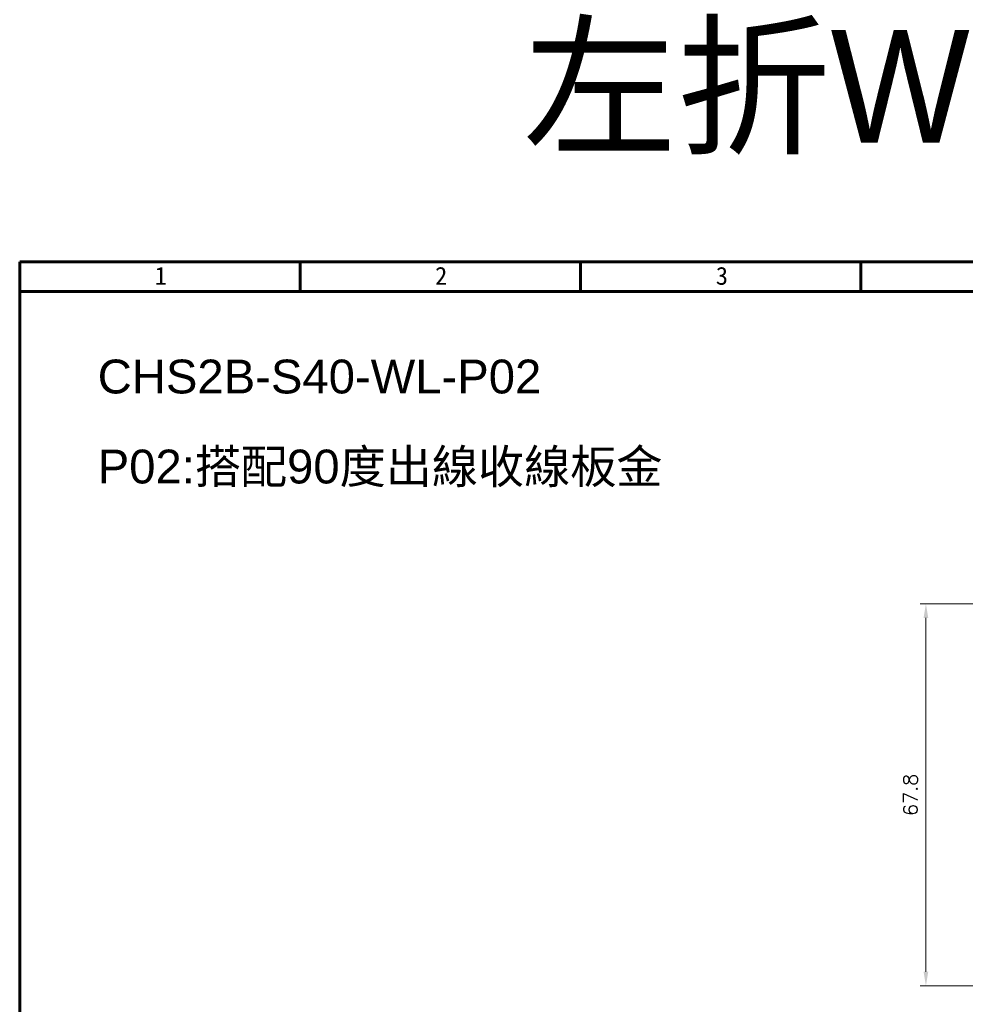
# Model space of a CAD drawing. Header units: inches. Extents: x 0 to 5766, y -2164 to 1330.
# Tile 209 of 217: x 5302 to 5470, y -44 to 131. Entities that reach past the tile are written whole.
import ezdxf

# ---------------------------------------------------------------- set-up
doc = ezdxf.new("R2010")
doc.units = ezdxf.units.IN
doc.header["$MEASUREMENT"] = 0
doc.layers.add('AM_0', color=7, linetype='Continuous', lineweight=30)
doc.layers.add('AM_5', color=3, linetype='Continuous', lineweight=15)
doc.layers.add('BORDER', color=7, linetype='Continuous')
doc.styles.get("Standard").update_dxf_attribs({"font": 'arial.ttf'})
doc.styles.add('尺寸標註', font='romans.shx', dxfattribs={"bigfont": 'CHINESET.SHX'})
doc.styles.add('標題欄', font='txt')
doc.dimstyles.new('CNS1$0', dxfattribs={"dimtxt": 2.5, "dimasz": 2.5, "dimexe": 1, "dimexo": 1, "dimgap": 1.5, "dimtad": 1, "dimtoh": 1, "dimdec": 1, "dimdsep": 46, "dimtxsty": '尺寸標註', "dimcen": 0, "dimclrd": 2, "dimclre": 2, "dimclrt": 1, "dimadec": 0, "dimazin": 2, "dimtp": 0.1, "dimtm": 0.1, "dimtfac": 0.71, "dimtdec": 1, "dimtmove": 0, "dimatfit": 0, "dimfxl": 0, "dimlwd": 13, "dimlwe": 13, "dimarcsym": 0})

# ---------------------------------------------------------------- blocks, each defined once
blk = doc.blocks.new('A4-英文圖框-橫式')
at = {"layer": 'BORDER', "color": 123, "linetype": 'Continuous', "lineweight": 60, "ltscale": 25.4}
for p, q in [((2201.45, 183.5), (2201.45, 188.79)), ((2251.2, 183.5), (2251.2, 188.79)), ((2300.95, 183.5), (2300.95, 188.79)), ((2151.7, 183.5), (2549.79, 183.5))]:
    blk.add_line(p, q, dxfattribs=at)
blk.add_lwpolyline([(2151.7, 188.79), (2555.09, 188.79), (2555.09, -95.06), (2151.7, -95.06)], close=True, dxfattribs=at)
at = {"color": 60, "style": '標題欄'}
for s, p in [('1', (2175.64, 184.72)), ('2', (2225.41, 184.72)), ('3', (2275.22, 184.72))]:
    blk.add_text(s, height=3.18, dxfattribs=at).set_placement(p)
blk = doc.blocks.new('*D485')
at = {"layer": 'AM_5', "color": 2, "lineweight": 13}
for p, q in [((5475.08, 27.25), (5462.08, 27.25)), ((5463.08, 24.75), (5463.08, -38.01)), ((5484.09, -40.51), (5462.08, -40.51))]:
    blk.add_line(p, q, dxfattribs=at)
at = {"layer": 'AM_5', "color": 2}
for points in [[(5462.67, 24.75), (5463.5, 24.75), (5463.08, 27.25)], [(5462.67, -38.01), (5463.5, -38.01), (5463.08, -40.51)]]:
    blk.add_solid(points, dxfattribs=at)
at = {"layer": 'Defpoints', "color": 0}
for p in [(5476.08, 27.25), (5463.08, -40.51), (5485.09, -40.51)]:
    blk.add_point(p, dxfattribs=at)
at = {"layer": 'AM_5', "color": 1, "insert": (5460.33, -6.63), "char_height": 2.5, "attachment_point": 5, "rotation": 90, "style": '尺寸標註'}
blk.add_mtext('67.8', dxfattribs=at)

msp = doc.modelspace()

# ---------------------------------------------------------------- block references
msp.add_blockref('A4-英文圖框-橫式', (3150.581, -100.866))

# ---------------------------------------------------------------- texts
at = {"color": 7, "insert": (5503.973, 117.928), "char_height": 20, "attachment_point": 5}
msp.add_mtext_dynamic_manual_height_columns('{\\fPMingLiU|b0|i0|c136|p18;左折WL + 板金P02}', width=252.6866, gutter_width=12.5, heights=[0], dxfattribs=at)
at = {"layer": 'AM_0'}
for s, p in [('CHS2B-S40-WL-P02', (5316.119, 64.577)), ('P02:搭配90度出線收線板金', (5316.119, 48.611))]:
    msp.add_text(s, height=6, dxfattribs=at).set_placement(p)

# ---------------------------------------------------------------- dimensions: what is measured, and where the dimension line sits
at = {"layer": 'AM_5'}
dim = msp.add_linear_dim(base=(5463.084, -40.512), p1=(5476.084, 27.249), p2=(5485.094, -40.512), angle=90, dimstyle='CNS1$0', override={"dimpost": ''}, dxfattribs=at)
dim.commit()
dim.dimension.update_dxf_attribs({"geometry": '*D485', "text_midpoint": (5460.334, -6.632)})

doc.saveas('drawing.dxf')
